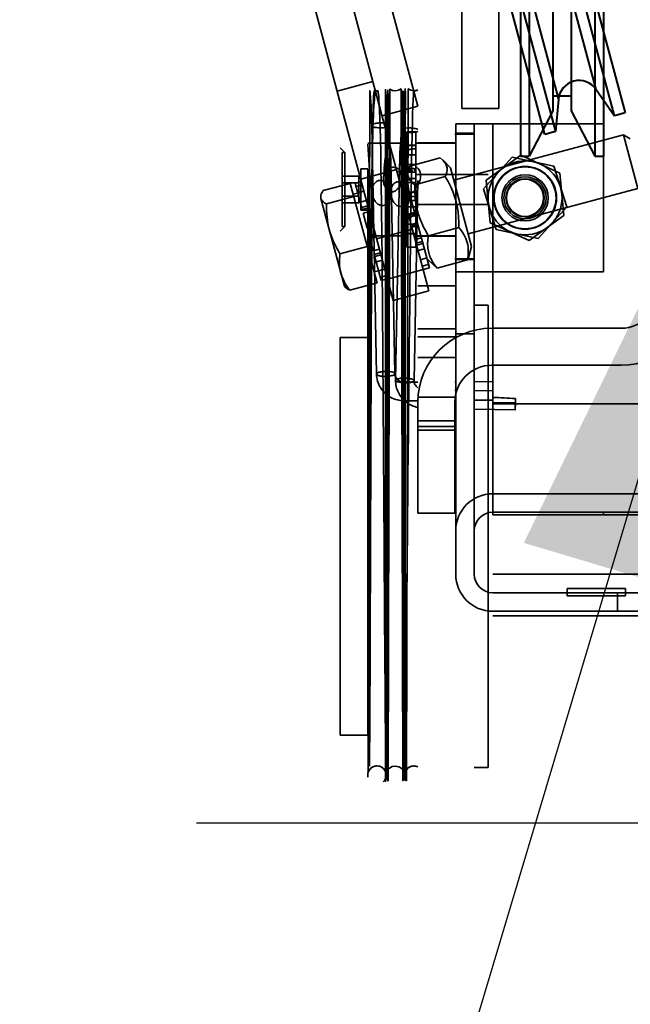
# Model space of a CAD drawing. Header units: millimetres. Extents: x 132157 to 155303, y 33763 to 45643.
# Tile 90 of 256: x 132964 to 133030, y 42860 to 42966. Entities that reach past the tile are written whole.
import ezdxf

# ---------------------------------------------------------------- set-up
doc = ezdxf.new("R2010")
doc.units = ezdxf.units.MM
doc.header["$LTSCALE"] = 20
doc.header["$PDMODE"] = 35
doc.header["$PDSIZE"] = 10
doc.layers.add('KOTY', color=7, linetype='Continuous')
doc.layers.add('POPIS', color=6, linetype='Continuous', lineweight=40)
doc.layers.add('RÁM', color=4, linetype='Continuous', lineweight=35)
doc.styles.get("Standard").update_dxf_attribs({"font": 'arial.ttf'})
doc.dimstyles.get("Standard").update_dxf_attribs({"dimscale": 20, "dimtxt": 3, "dimasz": 3, "dimexe": 1, "dimexo": 0, "dimgap": 1.5, "dimtad": 1, "dimdsep": 46, "dimtxsty": 'Standard', "dimcen": 0, "dimdle": 1, "dimclrd": 256, "dimclre": 256, "dimclrt": 256, "dimaunit": 1, "dimadec": 0, "dimazin": 0, "dimtfac": 0.6, "dimtmove": 0, "dimatfit": 3, "dimfxl": 0, "dimtolj": 1, "dimarcsym": 0})

# ---------------------------------------------------------------- blocks, each defined once
blk = doc.blocks.new('*D95')
at = {"layer": 'Defpoints', "color": 0, "ltscale": 0.5}
for p in [(132673.41, 43935.6), (133163.32, 43935.6), (133103.32, 42685.6)]:
    blk.add_point(p, dxfattribs=at)
at = {"layer": 'KOTY', "lineweight": -2, "ltscale": 0.5}
for p, q in [((133163.32, 43935.6), (132653.41, 43935.6)), ((132673.41, 42745.6), (132673.41, 43875.6)), ((133103.32, 42685.6), (132653.41, 42685.6))]:
    blk.add_line(p, q, dxfattribs=at)
at = {"layer": 'KOTY', "ltscale": 0.5}
for points in [[(132663.41, 43875.6), (132683.41, 43875.6), (132673.41, 43935.6)], [(132663.41, 42745.6), (132683.41, 42745.6), (132673.41, 42685.6)]]:
    blk.add_solid(points, dxfattribs=at)
at = {"layer": 'KOTY', "ltscale": 0.5, "insert": (132605.45, 43310.6), "char_height": 60, "attachment_point": 5, "rotation": 90}
blk.add_mtext('\\A1;KABINA UVNITŘ 1250', dxfattribs=at)
blk = doc.blocks.new('*D97')
at = {"layer": 'Defpoints', "color": 0, "ltscale": 0.5}
for p in [(133073.32, 43965.6), (132523.41, 42635.6), (133073.32, 42635.6)]:
    blk.add_point(p, dxfattribs=at)
at = {"layer": 'KOTY', "lineweight": -2, "ltscale": 0.5}
for p, q in [((133073.32, 43965.6), (132503.41, 43965.6)), ((132523.41, 43905.6), (132523.41, 42695.6)), ((133073.32, 42635.6), (132503.41, 42635.6))]:
    blk.add_line(p, q, dxfattribs=at)
at = {"layer": 'KOTY', "ltscale": 0.5}
for points in [[(132513.41, 43905.6), (132533.41, 43905.6), (132523.41, 43965.6)], [(132513.41, 42695.6), (132533.41, 42695.6), (132523.41, 42635.6)]]:
    blk.add_solid(points, dxfattribs=at)
at = {"layer": 'KOTY', "ltscale": 0.5, "insert": (132455.43, 43300.6), "char_height": 60, "attachment_point": 5, "rotation": 90}
blk.add_mtext('\\A1;KABINA VNĚ 1330', dxfattribs=at)
blk = doc.blocks.new('*D107')
at = {"layer": 'Defpoints', "color": 0, "ltscale": 0.5}
for p in [(133103.32, 42879.17), (133103.32, 42685.6), (133143.32, 42685.6)]:
    blk.add_point(p, dxfattribs=at)
at = {"layer": 'KOTY', "lineweight": -2, "ltscale": 0.5}
for p, q in [((133103.32, 42685.6), (133103.32, 42899.17)), ((133143.32, 42685.6), (133143.32, 42899.17)), ((133043.32, 42879.17), (132983.32, 42879.17)), ((133143.32, 42879.17), (133103.32, 42879.17)), ((133203.32, 42879.17), (133263.32, 42879.17))]:
    blk.add_line(p, q, dxfattribs=at)
at = {"layer": 'KOTY', "ltscale": 0.5}
for points in [[(133043.32, 42889.17), (133043.32, 42869.17), (133103.32, 42879.17)], [(133203.32, 42889.17), (133203.32, 42869.17), (133143.32, 42879.17)]]:
    blk.add_solid(points, dxfattribs=at)
at = {"layer": 'KOTY', "ltscale": 0.5, "insert": (133123.32, 42939.8), "char_height": 60, "attachment_point": 5}
blk.add_mtext('\\A1;40', dxfattribs=at)

msp = doc.modelspace()

# ---------------------------------------------------------------- linework, layer by layer
at = {"layer": 'POPIS', "ltscale": 0.5}
for p, q in [((133019.317, 43076.3047), (133019.317, 42951.3047)), ((133026.4293, 43076.3047), (133026.4293, 42951.3047)), ((133027.3733, 43076.3047), (133027.3733, 42951.3047)), ((133021.8733, 43071.394), (133021.8733, 42956.2155)), ((133023.8733, 43071.3947), (133023.8733, 42956.2148)), ((133018.3733, 42996.9047), (133018.3733, 42951.3047)), ((133028.5587, 42955.6668), (133021.4412, 42982.2298)), ((133022.5961, 42982.5393), (133029.7134, 42955.9772)), ((133026.563, 42958.517), (133020.2917, 42981.9218)), ((133021.0201, 42953.6476), (133013.9028, 42980.2099)), ((133015.0577, 42980.5193), (133022.1752, 42953.9564)), ((133016.2072, 42980.8273), (133022.4785, 42957.4225)), ((133021.8733, 42957.8047), (133023.8733, 42957.8047)), ((133026.563, 42958.517), (133028.5587, 42955.6668)), ((133022.4785, 42957.4225), (133022.1752, 42953.9564)), ((133021.8733, 42956.2155), (133019.317, 42951.3047)), ((133023.8733, 42956.2148), (133026.4293, 42951.3047)), ((133029.7136, 42955.9763), (133028.5587, 42955.6668)), ((133022.1752, 42953.9564), (133021.0203, 42953.6469)), ((133018.3733, 42951.3047), (133019.317, 42951.3047)), ((133026.4293, 42951.3047), (133027.3733, 42951.3047))]:
    msp.add_line(p, q, dxfattribs=at)
msp.add_arc((133024.7199, 42957.2264), 2.25, 35, 175, dxfattribs=at)
at = {"layer": 'RÁM', "ltscale": 0.5}
for p, q in [((133016.0233, 42956.4647), (133016.0233, 43093.4647)), ((133007.2639, 42956.6902), (132981.7471, 43051.9202)), ((132977.8834, 43050.885), (133008.4685, 42936.7398)), ((132992.6778, 42980.2167), (133004.6048, 42935.7045)), ((133012.0233, 42972.3048), (133012.0233, 42956.4647)), ((133002.4049, 42959.3693), (132998.5412, 42958.334)), ((133003.7916, 42883.8223), (133003.7813, 42958.5526)), ((133005.9009, 42883.9286), (133005.913, 42958.6185)), ((133003.4002, 42955.6549), (133007.2639, 42956.6902)), ((133012.0233, 42956.4647), (133016.0233, 42956.4647)), ((133002.2844, 42954.6137), (133002.7908, 42927.7384)), ((133005.8667, 42953.8682), (133005.888, 42954.5052)), ((133005.8827, 42954.3485), (133005.9011, 42954.9866)), ((133013.3713, 42954.7923), (133011.3717, 42954.7923)), ((133013.3733, 42954.8023), (133011.3733, 42954.8023)), ((133011.3733, 42954.8023), (133011.3733, 42910.7923)), ((133011.3733, 42938.7923), (133011.3733, 42954.7923)), ((133027.3733, 42954.7923), (133013.3713, 42954.7923)), ((133013.3733, 42938.7923), (133013.3733, 42954.7923)), ((133013.3733, 42910.7923), (133013.3733, 42954.7923)), ((133015.3733, 42938.7923), (133015.3733, 42954.7923)), ((133015.3733, 42912.5047), (133015.3733, 42954.7923)), ((133027.3733, 42938.7923), (133027.3733, 42954.7923)), ((133003.8531, 42953.0408), (133003.825, 42953.7702)), ((133005.8266, 42952.8712), (133005.8529, 42953.488)), ((133005.8481, 42953.375), (133005.8719, 42954.0049)), ((133006.0733, 42953.9428), (133007.0733, 42953.9428)), ((133006.0733, 42953.9428), (133006.0733, 42941.4428)), ((133007.0733, 42953.9428), (133007.0733, 42941.4428)), ((133011.1663, 42948.6947), (133029.5058, 42953.6087)), ((133011.2733, 42953.6928), (133013.3733, 42953.6928)), ((133011.3733, 42953.7928), (133013.3733, 42953.7928)), ((133030.2572, 42953.175), (133029.5058, 42953.6087)), ((133029.5058, 42953.6087), (133031.0587, 42947.8132)), ((133005.9733, 42952.6928), (133001.8733, 42952.6928)), ((133003.8762, 42952.5168), (133003.8448, 42953.2465)), ((133005.8305, 42952.9567), (133005.8022, 42952.3594)), ((133005.9733, 42948.0366), (133005.9733, 42952.6928)), ((133007.0733, 42952.4428), (133005.9733, 42952.4428)), ((133006.0733, 42952.4928), (133007.0733, 42952.4928)), ((133011.2733, 42952.6928), (133007.0733, 42952.6928)), ((133011.2733, 42952.7428), (133007.2733, 42952.7428)), ((132999.3733, 42951.6928), (132998.8733, 42952.1928)), ((132999.0733, 42951.6928), (132999.3733, 42951.6928)), ((132999.0733, 42951.6928), (132999.0733, 42943.6928)), ((132999.3733, 42951.6928), (132999.3733, 42943.6928)), ((133005.3247, 42951.4148), (133004.8688, 42927.0673)), ((133006.0733, 42951.4428), (133007.0733, 42951.4428)), ((133014.669, 42948.7046), (133018.4273, 42951.3895)), ((133018.4273, 42951.3895), (133022.6316, 42949.4772)), ((133004.3576, 42950.7482), (133004.7905, 42927.7761)), ((133006.0733, 42950.3928), (133007.0733, 42950.3928)), ((133006.262, 42949.8265), (133006.4027, 42950.2178)), ((133009.7004, 42951.1014), (133006.4027, 42950.2178)), ((133009.7004, 42951.1014), (133010.0179, 42950.8329)), ((133010.8039, 42950.047), (133009.9966, 42950.8543)), ((133014.3609, 42947.7779), (133017.4707, 42951.1929)), ((133021.9831, 42950.2073), (133017.4707, 42951.1929)), ((133023.3857, 42945.8066), (133021.9831, 42950.2073)), ((133000.8733, 42949.1361), (132999.0733, 42949.1361)), ((133000.8733, 42946.2494), (133000.8733, 42949.1361)), ((133001.0944, 42948.8055), (133004.9581, 42949.8408)), ((133001.8733, 42949.9428), (133001.1233, 42949.9428)), ((133001.1233, 42949.9428), (133001.1233, 42945.4428)), ((133001.8733, 42945.4437), (133001.8733, 42949.9419)), ((133001.8733, 42888.6928), (133001.8733, 42949.9419)), ((133005.7018, 42949.7699), (133005.0256, 42949.5888)), ((133005.1218, 42949.2298), (133005.7979, 42949.411)), ((133005.7018, 42949.7699), (133008.5244, 42939.2357)), ((133005.9907, 42948.8143), (133006.2103, 42949.6337)), ((133006.2327, 42949.5835), (133006.0733, 42949.5835)), ((133007.0733, 42949.5835), (133006.3576, 42949.5835)), ((133010.2386, 42949.0928), (133006.9409, 42948.2092)), ((133007.0733, 42949.3138), (133014.8733, 42949.3138)), ((133010.8039, 42950.0469), (133013.0815, 42941.5469)), ((133023.0777, 42944.8799), (133022.6316, 42949.4772)), ((132997.0217, 42947.5707), (132999.9711, 42948.3609)), ((133000.8733, 42948.4145), (132999.0733, 42948.4145)), ((132999.9711, 42948.3609), (133002.857, 42937.5905)), ((133001.1619, 42948.5535), (133000.4858, 42948.3723)), ((133001.2448, 42945.5395), (133000.4858, 42948.3723)), ((133000.5819, 42948.0134), (133001.2581, 42948.1945)), ((133005.9837, 42948.7176), (133005.3076, 42948.5364)), ((133006.0733, 42948.4428), (133007.0733, 42948.4428)), ((133006.1341, 42948.8928), (133007.0733, 42948.8928)), ((133007.2735, 42948.6644), (133006.8685, 42927.0299)), ((133015.1151, 42944.1074), (133014.669, 42948.7046)), ((133000.8733, 42946.9711), (132999.0733, 42946.9711)), ((133000.2882, 42947.1775), (133000.7712, 42947.307)), ((133001.4439, 42947.5011), (133000.7677, 42947.3199)), ((133005.5704, 42947.5557), (133006.2465, 42947.7369)), ((133006.4022, 42947.1559), (133005.726, 42946.9748)), ((133005.9733, 42947.8274), (133005.9733, 42942.6928)), ((133012.7192, 42942.8991), (133031.0587, 42947.8132)), ((133015.7636, 42943.3772), (133014.3609, 42947.7779)), ((132999.3274, 42937.2403), (132996.7829, 42946.7363)), ((132997.4069, 42946.1331), (133000.3563, 42946.9233)), ((133000.8733, 42946.2494), (132999.0733, 42946.2494)), ((133001.0305, 42946.3393), (133001.7067, 42946.5204)), ((133001.8623, 42945.9395), (133001.1862, 42945.7583)), ((133006.4608, 42946.9371), (133005.7847, 42946.756)), ((133006.5683, 42946.5358), (133005.8922, 42946.3547)), ((133007.0733, 42946.9428), (133006.0733, 42946.9428)), ((133006.0733, 42946.4928), (133007.0733, 42946.4928)), ((133007.0733, 42946.0718), (133014.8733, 42946.0718)), ((133001.8733, 42945.4428), (133001.1233, 42945.4428)), ((133001.921, 42945.7207), (133001.2448, 42945.5395)), ((133002.0285, 42945.3194), (133001.3523, 42945.1382)), ((133001.791, 42943.501), (133001.3523, 42945.1382)), ((133001.8733, 42945.4437), (133001.8733, 42931.6928)), ((133006.0733, 42945.8021), (133007.0733, 42945.8021)), ((133006.0733, 42944.9928), (133007.0733, 42944.9928)), ((133006.2511, 42945.0151), (133006.9273, 42945.1962)), ((133006.9607, 42945.0717), (133006.2845, 42944.8905)), ((133007.007, 42944.8986), (133006.3309, 42944.7175)), ((133019.3194, 42942.195), (133023.0777, 42944.8799)), ((133020.276, 42942.3916), (133023.3857, 42945.8066)), ((133001.7113, 42943.7986), (133002.3874, 42943.9798)), ((133002.4208, 42943.8552), (133001.7447, 42943.674)), ((133007.0733, 42943.9428), (133006.0733, 42943.9428)), ((133006.543, 42943.9258), (133007.2191, 42944.107)), ((133006.5894, 42943.7528), (133007.2655, 42943.9339)), ((133007.2989, 42943.8094), (133006.6227, 42943.6282)), ((133015.1151, 42944.1074), (133019.3194, 42942.195)), ((132999.3733, 42943.6928), (132998.8733, 42943.1928)), ((132999.0733, 42943.6928), (132999.3733, 42943.6928)), ((133002.4672, 42943.6822), (133001.791, 42943.501)), ((133002.0031, 42942.7093), (133002.6793, 42942.8905)), ((133002.4418, 42941.0721), (133002.0031, 42942.7093)), ((133002.0495, 42942.5363), (133002.7257, 42942.7175)), ((133006.6809, 42943.4112), (133002.8172, 42942.3759)), ((133007.0733, 42942.9428), (133005.9733, 42942.9428)), ((133006.0733, 42942.8928), (133007.0733, 42942.8928)), ((133011.715, 42943.583), (133008.4173, 42942.6994)), ((133015.7636, 42943.3772), (133020.276, 42942.3916)), ((133005.9733, 42942.6928), (133001.8733, 42942.6928)), ((133002.759, 42942.5929), (133002.0829, 42942.4117)), ((133006.9817, 42942.2886), (133007.6578, 42942.4698)), ((133011.2733, 42942.6928), (133007.0733, 42942.6928)), ((133007.0892, 42941.8873), (133007.7654, 42942.0684)), ((133007.1478, 42941.6685), (133007.824, 42941.8497)), ((133011.2733, 42942.6428), (133007.2733, 42942.6428)), ((132998.8499, 42940.7479), (133001.7992, 42941.5381)), ((133002.4418, 42941.0721), (133003.118, 42941.2533)), ((133002.5494, 42940.6708), (133003.2255, 42940.852)), ((133003.3084, 42937.838), (133002.5494, 42940.6708)), ((133002.608, 42940.452), (133003.2841, 42940.6332)), ((133006.0733, 42941.4428), (133007.0733, 42941.4428)), ((133007.9797, 42941.2687), (133007.3035, 42941.0875)), ((133013.0815, 42941.5468), (133012.786, 42940.444)), ((133003.4398, 42940.0522), (133002.7637, 42939.8711)), ((133007.5663, 42940.1069), (133008.2424, 42940.288)), ((133008.4282, 42939.5946), (133007.7521, 42939.4134)), ((133008.2968, 42940.2078), (133009.0592, 42939.4454)), ((133012.6531, 42940.0819), (133009.3554, 42939.1982)), ((133013.3733, 42940.1928), (133011.2733, 42940.1928)), ((133011.3733, 42940.1428), (133013.3733, 42940.1428)), ((133012.6531, 42940.0819), (133012.7938, 42940.4731)), ((133002.5399, 42938.774), (133003.0229, 42938.9034)), ((133003.0264, 42938.8904), (133003.7026, 42939.0716)), ((133003.9873, 42938.0089), (133007.851, 42939.0441)), ((133007.8483, 42939.0545), (133008.5244, 42939.2357)), ((133009.0379, 42939.4668), (133009.3554, 42939.1982)), ((133013.3713, 42938.7923), (133011.3717, 42938.7923)), ((133013.3733, 42938.7823), (133011.3733, 42938.7823)), ((133011.3733, 42906.0928), (133011.3733, 42938.7823)), ((133013.3713, 42938.7923), (133027.3733, 42938.7923)), ((133013.3733, 42938.7923), (133013.3733, 42906.0928)), ((133015.3733, 42938.7923), (133015.3733, 42924.5047)), ((132999.9076, 42936.8003), (133002.857, 42937.5905)), ((133003.8884, 42938.3782), (133003.2122, 42938.197)), ((133003.3084, 42937.838), (133003.9846, 42938.0192)), ((132999.3274, 42937.2402), (132999.4879, 42937.0797)), ((133008.4685, 42936.7398), (133004.6048, 42935.7045)), ((133007.2733, 42937.2928), (133011.2733, 42937.2928)), ((133014.8733, 42935.1928), (133013.3733, 42935.1928)), ((133014.8733, 42885.1928), (133014.8733, 42935.1928)), ((133007.2733, 42932.6374), (133011.2733, 42932.6374)), ((133013.3733, 42932.0928), (133011.3733, 42932.0928)), ((133015.2733, 42932.6928), (133029.2733, 42932.6928)), ((132998.8733, 42931.6928), (133001.8733, 42931.6928)), ((132998.8733, 42888.6928), (132998.8733, 42931.6928)), ((133011.2733, 42931.7558), (133007.2733, 42931.7558)), ((133011.2733, 42929.519), (133007.2733, 42929.519)), ((133015.2733, 42928.6928), (133029.2733, 42928.6928)), ((133005.8177, 42926.8475), (133007.2733, 42926.8585)), ((133011.2733, 42926.8887), (133011.3733, 42926.8894)), ((133013.373, 42926.9045), (133015.3733, 42926.9196)), ((133011.2736, 42925.9984), (133011.3735, 42925.9963)), ((133013.3735, 42925.9548), (133015.3735, 42925.9133)), ((133005.8328, 42924.8476), (133007.2734, 42924.8585)), ((133011.2733, 42925.2345), (133007.2733, 42925.2345)), ((133007.2733, 42912.6928), (133007.2733, 42924.6928)), ((133011.2733, 42912.6928), (133011.2733, 42924.6928)), ((133011.2734, 42924.8886), (133011.3734, 42924.8894)), ((133013.3734, 42924.9044), (133015.3734, 42924.9195)), ((133017.8421, 42925.095), (133017.8324, 42924.6288)), ((133011.2727, 42923.998), (133011.3727, 42923.9959)), ((133013.3731, 42923.9544), (133017.8087, 42923.8623)), ((133015.3733, 42924.5047), (133055.3733, 42924.5047)), ((133015.3733, 42924.5047), (133017.8295, 42924.5047)), ((133007.2733, 42922.6928), (133011.2733, 42922.6928)), ((133011.2733, 42922.0824), (133007.2733, 42922.0824)), ((133007.2733, 42921.6584), (133011.2733, 42921.6584)), ((133015.3733, 42914.7923), (133053.3733, 42914.7923)), ((133007.2733, 42912.6928), (133011.2733, 42912.6928)), ((133015.3733, 42912.7923), (133053.3733, 42912.7923)), ((133015.3733, 42912.5047), (133055.3733, 42912.5047)), ((133027.3733, 42912.7923), (133027.3733, 42912.5047)), ((133032.8733, 42906.1047), (133015.3733, 42906.1047)), ((133029.7233, 42904.5415), (133023.4233, 42904.5415)), ((133023.4233, 42904.5415), (133023.4233, 42903.7415)), ((133029.7233, 42903.7415), (133029.7233, 42904.5415)), ((133015.3733, 42904.0928), (133051.3733, 42904.0928)), ((133023.4233, 42903.7415), (133029.7233, 42903.7415)), ((133028.8733, 42904.0928), (133028.8733, 42902.0928)), ((133015.3733, 42902.0928), (133051.3733, 42902.0928)), ((133015.3733, 42901.6047), (133032.8733, 42901.6047)), ((132998.8733, 42888.6928), (133001.8733, 42888.6928)), ((133014.8733, 42885.1928), (133013.3733, 42885.1928))]:
    msp.add_line(p, q, dxfattribs=at)
for points in [[(133003.833, 42953.5549), (133003.8084, 42954.279), (133003.7946, 42954.7703), (133003.7836, 42955.2419), (133003.7751, 42955.6918), (133003.769, 42956.1182), (133003.765, 42956.5195), (133003.763, 42956.8944), (133003.7628, 42957.2417), (133003.7641, 42957.5611), (133003.7669, 42957.8522), (133003.7708, 42958.1148), (133003.7757, 42958.3484), (133003.7813, 42958.5526)], [(133003.7848, 42883.6415), (133003.7789, 42958.4368), (133003.7737, 42958.2073), (133003.7696, 42957.9523), (133003.7666, 42957.6709), (133003.7649, 42957.3634), (133003.7646, 42957.0303), (133003.7659, 42956.6721), (133003.7689, 42956.2897), (133003.7738, 42955.8843), (133003.7808, 42955.4569), (133003.7901, 42955.0087), (133003.8017, 42954.5412), (133003.816, 42954.0559)], [(133004.8471, 42958.36), (133004.5226, 42958.4163), (133004.2519, 42958.5591), (133004.0588, 42883.7479), (133003.9472, 42883.9363), (133003.8995, 42884.0692), (133003.8853, 42884.1304)], [(133005.8133, 42884.1374), (133005.8014, 42884.0834), (133005.7571, 42883.9543), (133005.649, 42883.7642), (133005.4564, 42958.5689), (133005.1801, 42958.4189), (133004.8471, 42958.36)], [(133006.8472, 42958.3624), (133006.518, 42958.4205), (133006.2446, 42958.5673), (133006.0532, 42883.7581), (133005.9433, 42883.9478), (133005.8949, 42884.0884), (133005.8833, 42884.1422), (133005.884, 42884.1361), (133005.8884, 42884.0912), (133005.8943, 42884.0151), (133005.9006, 42883.9106), (133005.907, 42883.7784)], [(133005.896, 42954.8135), (133005.9068, 42955.2616), (133005.9154, 42955.6913), (133005.9218, 42956.1013), (133005.9262, 42956.4904), (133005.9288, 42956.8577), (133005.9298, 42957.2021), (133005.9292, 42957.5229), (133005.9273, 42957.8196), (133005.924, 42958.0915), (133005.9196, 42958.3384), (133005.9142, 42958.5601)], [(133005.908, 42883.7566), (133005.9186, 42958.4305), (133005.9235, 42958.214), (133005.9274, 42957.9687), (133005.9302, 42957.694), (133005.9316, 42957.3895), (133005.9315, 42957.0554), (133005.9296, 42956.6925), (133005.9257, 42956.3024), (133005.9198, 42955.8867), (133005.9117, 42955.4476), (133005.9011, 42954.9866)], [(133007.2733, 42958.4601), (133007.0704, 42958.3887), (133006.8472, 42958.3624)], [(133001.8718, 42952.5972), (133001.8993, 42952.0343), (133001.9306, 42951.4658), (133001.9658, 42950.8955), (133002.0052, 42950.3271), (133002.0489, 42949.7648), (133002.0969, 42949.213), (133002.1496, 42948.6768), (133002.207, 42948.1618), (133002.2693, 42947.6733), (133002.3368, 42947.2162)], [(133004.3084, 42947.5481), (133004.2467, 42947.9687), (133004.1886, 42948.428), (133004.1344, 42948.9182), (133004.0843, 42949.4327), (133004.0383, 42949.9653), (133003.9964, 42950.5098), (133003.9585, 42951.061), (133003.9245, 42951.6142), (133003.8944, 42952.1653), (133003.8679, 42952.7105)], [(133003.8762, 42952.5168), (133003.9025, 42951.986), (133003.9322, 42951.4519), (133003.9653, 42950.9177), (133004.0019, 42950.3868), (133004.042, 42949.8625), (133004.0857, 42949.3487), (133004.1329, 42948.8496), (133004.1838, 42948.3695), (133004.2384, 42947.9127), (133004.2968, 42947.4833), (133004.3591, 42947.0846)], [(133005.5438, 42948.8113), (133005.5907, 42949.2906), (133005.6341, 42949.7847), (133005.6742, 42950.2906), (133005.7109, 42950.8045), (133005.7445, 42951.3228), (133005.7749, 42951.8422), (133005.8022, 42952.3594)], [(133005.8044, 42952.4138), (133005.7747, 42951.8625), (133005.7411, 42951.3064), (133005.7035, 42950.7493), (133005.6619, 42950.1957), (133005.6161, 42949.6505), (133005.5661, 42949.1196)], [(133006.1361, 42948.8995), (133006.079, 42949.4891), (133006.0272, 42950.1013), (133005.9807, 42950.7269), (133005.9394, 42951.357)], [(133003.7042, 42950.7543), (133003.6769, 42950.3832), (133003.648, 42950.0173), (133003.6173, 42949.6583), (133003.5848, 42949.3077), (133003.5507, 42948.9672)], [(133005.9721, 42949.7265), (133006.0284, 42949.7709), (133006.0724, 42949.8006)], [(133006.2327, 42949.5835), (133006.2744, 42949.5608), (133006.3185, 42949.5617), (133006.3576, 42949.5835)], [(133006.1341, 42948.8928), (133006.1235, 42948.8989), (133006.1038, 42948.917), (133006.0733, 42948.9462)], [(133006.3571, 42947.2566), (133006.2976, 42947.612), (133006.2405, 42948.0097), (133006.1864, 42948.4428)], [(133002.4471, 42885.2848), (133002.2049, 42885.1338), (133002.0353, 42884.9508), (133001.9275, 42884.7654), (133001.8733, 42884.617)], [(133004.8489, 42885.3582), (133004.4865, 42885.2928), (133004.1977, 42885.1191), (133004.0053, 42884.8979), (133003.9025, 42884.6946), (133003.8586, 42884.5476), (133003.8383, 42884.4386), (133003.8256, 42884.3399), (133003.8157, 42884.2355), (133003.8069, 42884.1172), (133003.7989, 42883.9803), (133003.7876, 42883.727)], [(133005.9009, 42883.9286), (133005.8932, 42884.0774), (133005.8847, 42884.2053), (133005.8751, 42884.3161), (133005.8634, 42884.4159), (133005.8468, 42884.5158), (133005.8137, 42884.6442), (133005.7268, 42884.8422), (133005.536, 42885.0858), (133005.2325, 42885.2835), (133004.8488, 42885.3582)], [(133006.8487, 42885.362), (133006.6392, 42885.3413), (133006.4476, 42885.2813)], [(133007.2733, 42885.2687), (133007.0713, 42885.3372), (133006.8487, 42885.362)], [(133003.7942, 42883.872), (133003.8008, 42883.9878), (133003.8071, 42884.0742), (133003.8122, 42884.1297), (133003.8146, 42884.1499), (133003.8094, 42884.1221), (133003.781, 42884.0218), (133003.6958, 42883.8405), (133003.5362, 42883.6426)]]:
    msp.add_lwpolyline(points, dxfattribs=at)
for radius in [4, 3.4, 3.35, 2.5, 2.2835, 2.067, 2.0092]:
    msp.add_circle((133018.8733, 42946.7923), radius, dxfattribs=at)
for centre, radius, start, end in [((133002.8452, 42959.3664), 1.0006, 270.318675, 279.9563), ((133015.5371, 42947.5598), 8.5818, 191.472731, 195.365808), ((133015.5391, 42947.5604), 8.5839, 195.365665, 196.227881), ((133015.5372, 42947.5598), 8.5819, 196.227895, 196.612596), ((133015.5309, 42947.5579), 8.5752, 196.612398, 198.528183), ((133015.9682, 42947.7116), 9.0388, 198.571209, 203.175048), ((133016.5677, 42947.9612), 9.6881, 203.136846, 204.232585), ((133016.8335, 42948.0809), 9.9796, 204.23285, 205.357512), ((133021.0173, 42950.3575), 14.7448, 210.666002, 211.290672), ((133010.4808, 42947.9187), 13.6638, 210.378699, 211.655265), ((133011.812, 42941.7331), 3.4756, 189.459263, 199.575083), ((133011.8204, 42941.7361), 3.4845, 199.574727, 200.542699), ((133029.2733, 42936.6928), 8, 270, 0), ((133029.2733, 42936.6928), 4, 270, 0), ((133015.2733, 42924.6928), 8, 90, 180), ((133015.2733, 42924.6928), 4, 90, 180), ((133001.7087, 42624.1655), 301.3616, 86.932171, 87.401144), ((132936.4319, 42926.5189), 81.4224, 358.66985, 358.85853), ((133015.3733, 42910.7923), 4, 90, 180), ((133015.3733, 42910.7923), 2, 90, 180), ((133015.3733, 42906.0928), 4, 180, 270), ((133015.3733, 42906.0928), 2, 180, 270), ((133002.8506, 42884.3375), 1.0288, 89.902854, 99.852812)]:
    msp.add_arc(centre, radius, start, end, dxfattribs=at)
for points, knots in [([(133001.8742, 42884.1467), (133001.9071, 42884.0014), (133002.0933, 42958.5894), (133002.5577, 42958.3659), (133002.8467, 42958.3656)], [0, 0, 0, 0, 0.34013757, 1, 1, 1, 1]), ([(133002.8508, 42958.3658), (133002.7693, 42958.3655), (133002.5573, 42958.3915), (133002.2763, 42958.5454), (133002.0957, 42883.698), (133001.9543, 42884.0199), (133002.0694, 42958.5966), (133002.0834, 42958.3571), (133002.1143, 42958.1125), (133002.1264, 42957.9813)], [0, 0, 0, 0, 0.12141489, 0.31481779, 0.4508411, 0.53166528, 0.66251399, 0.80225952, 1, 1, 1, 1]), ([(133002.1264, 42957.9813), (133002.1546, 42957.6766), (133002.2029, 42956.9901), (133002.2544, 42955.8673), (133002.2762, 42955.0495), (133002.2844, 42954.6137)], [0, 0, 0, 0, 0.27224719, 0.61217247, 1, 1, 1, 1]), ([(133002.8464, 42958.3661), (133003.0185, 42958.3659), (133003.3696, 42958.4592), (133003.7506, 42883.8422), (133003.8907, 42884.3652), (133003.7505, 42884.8883), (133003.3697, 42885.2718), (133003.0186, 42885.3658), (133002.8464, 42885.3659)], [0, 0, 0, 0, 0.16646075, 0.33305636, 0.4998572, 0.66673056, 0.83346841, 1, 1, 1, 1]), ([(133004.0165, 42957.7471), (133004.0127, 42957.8152), (133004.005, 42957.9454), (133003.9929, 42958.1311), (133003.9778, 42958.3396), (133003.9602, 42958.5501), (133003.9379, 42883.7697), (133003.9151, 42883.9509), (133003.8868, 42884.1317), (133003.8574, 42884.2623), (133003.8313, 42884.522), (133003.9978, 42884.2555), (133003.9719, 42884.0651), (133004.0067, 42883.8309), (133004.0181, 42958.6234), (133004.0256, 42958.5028), (133004.029, 42958.4385)], [0, 0, 0, 0, 0.07473383, 0.14286604, 0.20393228, 0.30375493, 0.37458044, 0.44496832, 0.50663381, 0.56618191, 0.62185741, 0.68294839, 0.77009225, 0.86810621, 0.92945429, 1, 1, 1, 1]), ([(133004.115, 42954.4962), (133004.113, 42954.6516), (133004.109, 42954.9506), (133004.1001, 42955.3821), (133004.0907, 42955.7794), (133004.0807, 42956.1432), (133004.0705, 42956.4745), (133004.0601, 42956.7756), (133004.0496, 42957.0496), (133004.039, 42957.3), (133004.0281, 42957.53), (133004.0204, 42957.6767), (133004.0165, 42957.7471)], [0, 0, 0, 0, 0.14330123, 0.2758741, 0.39800561, 0.5098639, 0.61155382, 0.70375217, 0.78767953, 0.86444965, 0.93496428, 1, 1, 1, 1]), ([(133004.029, 42958.4385), (133004.0326, 42958.3693), (133004.0399, 42958.2188), (133004.0498, 42957.9731), (133004.059, 42957.6856), (133004.0669, 42957.3512), (133004.073, 42956.9647), (133004.0762, 42956.5209), (133004.0759, 42956.0145), (133004.0705, 42955.4395), (133004.0648, 42955.0327), (133004.0606, 42954.817)], [0, 0, 0, 0, 0.05741234, 0.12480008, 0.20366255, 0.29557239, 0.4018556, 0.52380959, 0.66307388, 0.82129733, 1, 1, 1, 1]), ([(133005.482, 42954.2276), (133005.4865, 42954.5487), (133005.4971, 42955.1365), (133005.518, 42955.9449), (133005.5414, 42956.614), (133005.5655, 42957.1662), (133005.5893, 42957.6207), (133005.6121, 42957.9937), (133005.6334, 42958.299), (133005.6532, 42958.5478), (133005.6715, 42883.7514), (133005.6922, 42883.9489), (133005.7144, 42884.1442), (133005.7438, 42884.2923), (133005.7752, 42884.5413), (133005.8648, 42884.2934), (133005.8074, 42884.1538), (133005.7875, 42883.9633), (133005.7624, 42883.7709), (133005.7428, 42958.5495), (133005.7274, 42958.337), (133005.7149, 42958.1201), (133005.7047, 42957.9112), (133005.695, 42957.6621), (133005.6862, 42957.3646), (133005.6791, 42957.0087), (133005.6744, 42956.5829), (133005.673, 42956.0736), (133005.6765, 42955.4648), (133005.6869, 42954.7384), (133005.7002, 42954.2131), (133005.7091, 42953.9276)], [0, 0, 0, 0, 0.08924912, 0.16335039, 0.22466736, 0.27527458, 0.3169315, 0.35112316, 0.3791036, 0.40194381, 0.42055412, 0.43568294, 0.45781968, 0.47202611, 0.48592349, 0.5002499, 0.51486433, 0.53290827, 0.55133588, 0.56938528, 0.59447815, 0.61059578, 0.62975345, 0.65258302, 0.67985201, 0.71246691, 0.75148429, 0.79816364, 0.8539827, 0.92064466, 1, 1, 1, 1]), ([(133006.8462, 42958.362), (133006.557, 42958.3622), (133005.9483, 42883.6504), (133005.7345, 42884.6168), (133006.2547, 42885.2706), (133006.6982, 42885.3619), (133006.8461, 42885.3615)], [0, 0, 0, 0, 0.28477786, 0.56972506, 0.85442849, 1, 1, 1, 1]), ([(133003.2168, 42954.3609), (133003.0531, 42954.361), (133002.7699, 42954.3964), (133002.4403, 42954.4231), (133002.2209, 42954.6561), (133002.5377, 42954.8198), (133002.8644, 42954.8777), (133003.1819, 42954.9044), (133003.3516, 42954.9043)], [0, 0, 0, 0, 0.2293513, 0.39503169, 0.47383941, 0.57445431, 0.76227175, 1, 1, 1, 1]), ([(133004.115, 42954.4962), (133004.0377, 42954.4635), (133003.854, 42954.4138), (133003.5526, 42954.3707), (133003.3321, 42954.3608), (133003.2168, 42954.3609)], [0, 0, 0, 0, 0.27588749, 0.62129967, 1, 1, 1, 1]), ([(133003.3516, 42954.9043), (133003.4407, 42954.9042), (133003.6114, 42954.8979), (133003.8488, 42954.87), (133003.9955, 42954.8376), (133004.0606, 42954.817)], [0, 0, 0, 0, 0.37333898, 0.71413356, 1, 1, 1, 1]), ([(133004.115, 42954.4962), (133004.1188, 42954.2067), (133004.1099, 42953.6539), (133004.0414, 42952.867), (133003.931, 42952.1638), (133003.81, 42951.5378), (133003.7163, 42950.9765), (133003.6931, 42950.6187), (133003.6971, 42950.4507)], [0, 0, 0, 0, 0.2131673, 0.40675718, 0.58111143, 0.73699905, 0.87627287, 1, 1, 1, 1]), ([(133003.6971, 42950.4507), (133003.6984, 42950.392), (133003.7035, 42950.281), (133003.7338, 42950.0815), (133003.7926, 42949.8919), (133003.9333, 42949.67), (133004.1963, 42949.7627), (133004.2802, 42950.0093), (133004.3345, 42950.2378), (133004.3544, 42950.4638), (133004.3604, 42950.6638), (133004.3545, 42950.8868), (133004.3373, 42951.1342), (133004.3091, 42951.4077), (133004.2715, 42951.7094), (133004.2273, 42952.0417), (133004.1801, 42952.4072), (133004.1348, 42952.8086), (133004.0959, 42953.2488), (133004.068, 42953.7308), (133004.0538, 42954.2582), (133004.0568, 42954.6253), (133004.0606, 42954.817)], [0, 0, 0, 0, 0.0288424, 0.05473034, 0.09824764, 0.13005214, 0.16683694, 0.20464858, 0.25383507, 0.2830988, 0.31578408, 0.35219838, 0.39269757, 0.43763219, 0.48733708, 0.54214268, 0.60240734, 0.66847427, 0.74071275, 0.81959325, 0.90577018, 1, 1, 1, 1]), ([(133005.3308, 42951.0029), (133005.3207, 42951.1772), (133005.3229, 42951.5476), (133005.3618, 42952.1317), (133005.4152, 42952.7759), (133005.4625, 42953.481), (133005.4784, 42953.972), (133005.482, 42954.2276)], [0, 0, 0, 0, 0.16214627, 0.34353177, 0.54378644, 0.76258803, 1, 1, 1, 1]), ([(133006.3077, 42954.3488), (133006.1953, 42954.3489), (133005.9853, 42954.3405), (133005.7082, 42954.3023), (133005.5453, 42954.2576), (133005.482, 42954.2276)], [0, 0, 0, 0, 0.40215479, 0.74955961, 1, 1, 1, 1]), ([(133005.7091, 42953.9276), (133005.7813, 42953.9104), (133005.9372, 42953.8826), (133006.1824, 42953.8581), (133006.3544, 42953.8524), (133006.4425, 42953.8523)], [0, 0, 0, 0, 0.30155297, 0.64223195, 1, 1, 1, 1]), ([(133005.7091, 42953.9276), (133005.7198, 42953.5778), (133005.7652, 42952.9078), (133005.8903, 42951.9352), (133005.9521, 42951.3045), (133005.9471, 42950.9936)], [0, 0, 0, 0, 0.35663191, 0.68326663, 1, 1, 1, 1]), ([(133007.2733, 42954.1935), (133007.1991, 42954.2324), (133007.0061, 42954.2881), (133006.6821, 42954.3371), (133006.4374, 42954.3486), (133006.3077, 42954.3488)], [0, 0, 0, 0, 0.2553958, 0.60459121, 1, 1, 1, 1]), ([(133006.4425, 42953.8523), (133006.5549, 42953.8522), (133006.7649, 42953.8605), (133007.0438, 42953.8991), (133007.2087, 42953.9444), (133007.2733, 42953.976)], [0, 0, 0, 0, 0.39946327, 0.744543, 1, 1, 1, 1]), ([(133006.0733, 42951.8216), (133006.1328, 42951.8748), (133006.2631, 42951.9666), (133006.4818, 42952.0555), (133006.6355, 42952.0827), (133006.712, 42952.0876)], [0, 0, 0, 0, 0.34033258, 0.67284143, 1, 1, 1, 1]), ([(133005.9471, 42950.9936), (133005.9462, 42950.937), (133005.9445, 42950.829), (133005.9245, 42950.6326), (133005.8748, 42950.4342), (133005.8015, 42950.2091), (133005.5564, 42950.1529), (133005.4516, 42950.3555), (133005.3803, 42950.5657), (133005.3456, 42950.7959), (133005.3341, 42950.947), (133005.3308, 42951.0029)], [0, 0, 0, 0, 0.09178441, 0.17509714, 0.31790159, 0.42865692, 0.53636615, 0.62944674, 0.75383207, 0.90926957, 1, 1, 1, 1]), ([(133010.0184, 42950.8331), (133010.23, 42950.6225), (133010.5731, 42950.0266), (133010.3681, 42949.3877), (133010.2386, 42949.0928)], [0, 0, 0, 0, 0.48110747, 1, 1, 1, 1]), ([(133003.9251, 42947.6928), (133003.8633, 42947.7602), (133003.75, 42947.9218), (133003.6231, 42948.2088), (133003.5432, 42948.5479), (133003.5334, 42948.9123), (133003.5946, 42949.2599), (133003.7182, 42949.5584), (133003.8948, 42949.7909), (133004.1053, 42949.9565), (133004.3292, 42950.0579), (133004.483, 42950.0886), (133004.5564, 42950.0935)], [0, 0, 0, 0, 0.09136915, 0.19518126, 0.31186346, 0.43703012, 0.55667488, 0.6619118, 0.75658427, 0.84503749, 0.92661248, 1, 1, 1, 1]), ([(133004.5564, 42950.0935), (133004.6802, 42950.1018), (133004.9418, 42950.063), (133005.2919, 42949.8404), (133005.5141, 42949.4428), (133005.5596, 42949.1308), (133005.5575, 42948.9661)], [0, 0, 0, 0, 0.21968871, 0.4534549, 0.70848461, 1, 1, 1, 1]), ([(133005.5575, 42948.9661), (133005.5589, 42949.0751), (133005.5801, 42949.2831), (133005.6664, 42949.5658), (133005.7941, 42949.8022), (133005.9125, 42949.9232), (133005.9733, 42949.9763)], [0, 0, 0, 0, 0.29077238, 0.55335053, 0.78452857, 1, 1, 1, 1]), ([(133006.7193, 42949.7205), (133006.6414, 42949.713), (133006.4788, 42949.7263), (133006.2546, 42949.8277), (133006.129, 42949.9364), (133006.0733, 42949.9978)], [0, 0, 0, 0, 0.32331642, 0.65771312, 1, 1, 1, 1]), ([(133006.0733, 42949.8251), (133006.1252, 42949.8567), (133006.2266, 42949.9108), (133006.3856, 42949.9636), (133006.4911, 42949.9793), (133006.5434, 42949.9825)], [0, 0, 0, 0, 0.36399109, 0.68586684, 1, 1, 1, 1]), ([(133006.3576, 42949.5835), (133006.4006, 42949.6311), (133006.4516, 42949.7497), (133006.4064, 42949.8725), (133006.3684, 42949.9087)], [0, 0, 0, 0, 0.55032932, 1, 1, 1, 1]), ([(133007.0733, 42949.8488), (133007.0214, 42949.8808), (133006.9098, 42949.9344), (133006.7291, 42949.9764), (133006.6052, 42949.9841), (133006.5434, 42949.9825)], [0, 0, 0, 0, 0.33062719, 0.66486376, 1, 1, 1, 1]), ([(133007.2733, 42949.9895), (133007.3182, 42949.9494), (133007.4021, 42949.84), (133007.4988, 42949.6401), (133007.5604, 42949.3892), (133007.5767, 42949.1018), (133007.539, 42948.7904), (133007.4397, 42948.4652), (133007.3347, 42948.2563), (133007.2733, 42948.1507)], [0, 0, 0, 0, 0.09187599, 0.20741772, 0.33716032, 0.48351723, 0.64465001, 0.81350766, 1, 1, 1, 1]), ([(133003.2875, 42948.6749), (133003.1731, 42948.6819), (133002.9342, 42948.6454), (133002.6224, 42948.4415), (133002.4026, 42948.1061), (133002.3385, 42947.8359), (133002.323, 42947.6928)], [0, 0, 0, 0, 0.22662345, 0.46102886, 0.71550321, 1, 1, 1, 1]), ([(133004.2796, 42947.6928), (133004.2359, 42947.8737), (133004.1005, 42948.2063), (133003.7372, 42948.5618), (133003.4323, 42948.6659), (133003.2875, 42948.6749)], [0, 0, 0, 0, 0.37646975, 0.70669935, 1, 1, 1, 1]), ([(133005.3051, 42948.5517), (133005.1657, 42948.5601), (133004.8652, 42948.496), (133004.5052, 42948.1756), (133004.3913, 42947.8606), (133004.3601, 42947.6928)], [0, 0, 0, 0, 0.30208894, 0.63082278, 1, 1, 1, 1]), ([(133005.5575, 42948.9661), (133005.5555, 42948.8116), (133005.5004, 42948.4968), (133005.321, 42948.0592), (133005.1311, 42947.7996), (133005.0184, 42947.6928)], [0, 0, 0, 0, 0.32851036, 0.66993449, 1, 1, 1, 1]), ([(133005.9733, 42948.21), (133005.9118, 42948.2773), (133005.7763, 42948.3928), (133005.5474, 42948.5108), (133005.3844, 42948.5469), (133005.3051, 42948.5517)], [0, 0, 0, 0, 0.35680713, 0.68916954, 1, 1, 1, 1]), ([(133005.9733, 42947.8284), (133005.9251, 42947.8765), (133005.8336, 42947.9878), (133005.7215, 42948.1848), (133005.6304, 42948.4168), (133005.5689, 42948.681), (133005.5562, 42948.8692), (133005.5575, 42948.9661)], [0, 0, 0, 0, 0.16484199, 0.34628311, 0.54619667, 0.76559416, 1, 1, 1, 1]), ([(133007.292, 42948.184), (133007.2582, 42948.1311), (133007.1921, 42948.0294), (133007.114, 42947.9361), (133007.0733, 42947.8943)], [0, 0, 0, 0, 0.51809406, 1, 1, 1, 1]), ([(133002.323, 42947.6928), (133002.3035, 42947.5132), (133002.3219, 42947.1608), (133002.481, 42946.6919), (133002.719, 42946.3132), (133003.0202, 42946.0448), (133003.27, 42945.9644), (133003.3882, 42945.9583)], [0, 0, 0, 0, 0.24341527, 0.46670418, 0.66081602, 0.84047332, 1, 1, 1, 1]), ([(133003.3882, 42945.9583), (133003.4912, 42945.9531), (133003.7112, 42945.9933), (133003.9842, 42946.2002), (133004.1833, 42946.5086), (133004.3131, 42946.8896), (133004.336, 42947.1727), (133004.3305, 42947.3204)], [0, 0, 0, 0, 0.16817156, 0.34944401, 0.54274178, 0.75888892, 1, 1, 1, 1]), ([(133004.5075, 42947.4418), (133004.4398, 42947.4361), (133004.2971, 42947.4484), (133004.0924, 42947.5337), (133003.9789, 42947.6356), (133003.9265, 42947.6928)], [0, 0, 0, 0, 0.31149657, 0.64436755, 1, 1, 1, 1]), ([(133004.3305, 42947.3204), (133004.3283, 42947.3817), (133004.3175, 42947.5068), (133004.2946, 42947.6304), (133004.2796, 42947.6928)], [0, 0, 0, 0, 0.48851057, 1, 1, 1, 1]), ([(133004.3601, 42947.6928), (133004.3485, 42947.6302), (133004.3373, 42947.506), (133004.3283, 42947.3814), (133004.3305, 42947.3204)], [0, 0, 0, 0, 0.51048016, 1, 1, 1, 1]), ([(133004.3305, 42947.3204), (133004.3364, 42947.1612), (133004.3945, 42946.86), (133004.5643, 42946.4626), (133004.794, 42946.1445), (133005.0766, 42945.9223), (133005.3018, 42945.8568), (133005.4099, 42945.8516)], [0, 0, 0, 0, 0.24290684, 0.46112314, 0.6548825, 0.83504594, 1, 1, 1, 1]), ([(133005.0185, 42947.6928), (133004.9685, 42947.6454), (133004.8642, 42947.562), (133004.6898, 42947.4767), (133004.5677, 42947.4469), (133004.5075, 42947.4418)], [0, 0, 0, 0, 0.35704013, 0.68664542, 1, 1, 1, 1]), ([(133006.4918, 42947.3091), (133006.4321, 42947.3041), (133006.3074, 42947.3128), (133006.1274, 42947.3787), (133006.0221, 42947.4566), (133005.9733, 42947.5015)], [0, 0, 0, 0, 0.31679596, 0.64990239, 1, 1, 1, 1]), ([(133006.0733, 42947.4865), (133006.1157, 42947.4578), (133006.2472, 42947.3857), (133006.4014, 42947.36), (133006.499, 42947.3682)], [0, 0, 0, 0, 0.34334809, 1, 1, 1, 1]), ([(133006.3866, 42946.9423), (133006.3854, 42947.0682), (133006.3571, 42947.3265), (133006.2746, 42947.5741), (133006.2166, 42947.6928)], [0, 0, 0, 0, 0.4882351, 1, 1, 1, 1]), ([(133007.0733, 42947.6324), (133007.0186, 42947.5717), (133006.9027, 42947.4649), (133006.7044, 42947.3514), (133006.5617, 42947.315), (133006.4918, 42947.3091)], [0, 0, 0, 0, 0.36092293, 0.69015898, 1, 1, 1, 1]), ([(133006.499, 42947.3682), (133006.5691, 42947.3742), (133006.712, 42947.4099), (133006.9066, 42947.5228), (133007.0205, 42947.626), (133007.0733, 42947.6837)], [0, 0, 0, 0, 0.31547754, 0.64905928, 1, 1, 1, 1]), ([(132997.4069, 42946.1331), (132997.3295, 42946.1721), (132997.0764, 42946.3108), (132996.8364, 42946.5368), (132996.7829, 42946.7363)], [0, 0, 0, 0, 0.29558709, 1, 1, 1, 1]), ([(133005.4099, 42945.8516), (133005.4769, 42945.8484), (133005.6153, 42945.8634), (133005.8113, 42945.9438), (133005.9229, 42946.0349), (133005.9733, 42946.0867)], [0, 0, 0, 0, 0.32090843, 0.65443721, 1, 1, 1, 1]), ([(133006.079, 42945.9489), (133006.1805, 42946.0898), (133006.3429, 42946.4098), (133006.389, 42946.7649), (133006.3878, 42946.9428)], [0, 0, 0, 0, 0.49399463, 1, 1, 1, 1]), ([(132999.4714, 42937.0956), (132999.4912, 42937.076), (132999.5333, 42937.0375), (132999.578, 42937.0022), (132999.6014, 42936.9848)], [0, 0, 0, 0, 0.48883158, 1, 1, 1, 1]), ([(133003.858, 42928.029), (133003.6852, 42928.0291), (133003.3684, 42928.0051), (133003.0239, 42927.9344), (133002.8008, 42927.8192), (133002.7915, 42927.7497)], [0, 0, 0, 0, 0.45719872, 0.81447331, 1, 1, 1, 1]), ([(133004.7898, 42927.7648), (133004.7975, 42927.8218), (133004.6131, 42927.9543), (133004.3053, 42928.0019), (133004.0188, 42928.0288), (133003.858, 42928.029)], [0, 0, 0, 0, 0.17123281, 0.52150005, 1, 1, 1, 1]), ([(133002.7915, 42927.7497), (133002.7838, 42927.6927), (133002.9682, 42927.5603), (133003.2759, 42927.5127), (133003.5624, 42927.4857), (133003.7233, 42927.4856)], [0, 0, 0, 0, 0.17123281, 0.52150005, 1, 1, 1, 1]), ([(133002.7908, 42927.7384), (133002.7956, 42927.4828), (133002.8752, 42926.9684), (133003.195, 42926.2552), (133003.5277, 42925.8495), (133003.7172, 42925.6715)], [0, 0, 0, 0, 0.33063787, 0.66376647, 1, 1, 1, 1]), ([(133003.7233, 42927.4856), (133003.8549, 42927.4855), (133004.1114, 42927.4973), (133004.4462, 42927.562), (133004.7727, 42927.6378), (133004.7898, 42927.7648)], [0, 0, 0, 0, 0.35028098, 0.65893062, 1, 1, 1, 1]), ([(133004.7905, 42927.7761), (133004.792, 42927.6949), (133004.8185, 42927.5325), (133004.9225, 42927.3104), (133005.0272, 42927.185), (133005.086, 42927.1298)], [0, 0, 0, 0, 0.33488057, 0.6675887, 1, 1, 1, 1]), ([(133005.936, 42926.8004), (133005.8006, 42926.8005), (133005.5345, 42926.8127), (133005.2135, 42926.8724), (133004.8626, 42926.948), (133004.8689, 42927.0694)], [0, 0, 0, 0, 0.36119443, 0.67581234, 1, 1, 1, 1]), ([(133004.8688, 42927.0673), (133004.8646, 42926.8397), (133004.9107, 42926.3806), (133005.1401, 42925.7276), (133005.3919, 42925.3384), (133005.5384, 42925.1612)], [0, 0, 0, 0, 0.33181974, 0.66491574, 1, 1, 1, 1]), ([(133004.8689, 42927.0694), (133004.8719, 42927.1265), (133005.0658, 42927.2269), (133005.364, 42927.2774), (133005.6452, 42927.2969), (133005.8013, 42927.2968)], [0, 0, 0, 0, 0.17371325, 0.52595886, 1, 1, 1, 1]), ([(133005.086, 42927.1298), (133005.1505, 42927.0692), (133005.2971, 42926.9644), (133005.5489, 42926.868), (133005.7284, 42926.8469), (133005.8177, 42926.8475)], [0, 0, 0, 0, 0.33170986, 0.66545508, 1, 1, 1, 1]), ([(133005.8071, 42926.81), (133005.799, 42926.7497), (133005.7922, 42926.5868), (133005.7846, 42926.2976), (133005.7838, 42925.9369), (133005.7866, 42925.6782), (133005.7893, 42925.5464)], [0, 0, 0, 0, 0.14432413, 0.38603512, 0.68710449, 1, 1, 1, 1]), ([(133005.8013, 42927.2968), (133005.9368, 42927.2967), (133006.2029, 42927.2845), (133006.5238, 42927.2248), (133006.8748, 42927.1493), (133006.8684, 42927.0278)], [0, 0, 0, 0, 0.36119443, 0.67581234, 1, 1, 1, 1]), ([(133005.8612, 42926.1487), (133005.8583, 42926.2919), (133005.8711, 42926.3738), (133005.8176, 42926.8877), (133005.8071, 42926.81)], [0, 0, 0, 0, 0.64623851, 1, 1, 1, 1]), ([(133006.8684, 42927.0278), (133006.8654, 42926.9707), (133006.6715, 42926.8703), (133006.3734, 42926.8198), (133006.0921, 42926.8003), (133005.936, 42926.8004)], [0, 0, 0, 0, 0.17371325, 0.52595886, 1, 1, 1, 1]), ([(133006.8685, 42927.0299), (133006.8672, 42926.9582), (133006.8822, 42926.8142), (133006.9556, 42926.6109), (133007.0345, 42926.4905), (133007.0798, 42926.4357)], [0, 0, 0, 0, 0.33470141, 0.66797804, 1, 1, 1, 1]), ([(133003.7172, 42925.6715), (133003.9043, 42925.4959), (133004.3271, 42925.1908), (133005.0547, 42924.9076), (133005.5743, 42924.8457), (133005.8328, 42924.8476)], [0, 0, 0, 0, 0.33185529, 0.66566271, 1, 1, 1, 1]), ([(133005.8434, 42924.8852), (133005.8555, 42924.9753), (133005.8611, 42925.2215), (133005.8684, 42925.6424), (133005.8648, 42925.973), (133005.8612, 42926.1487)], [0, 0, 0, 0, 0.21566128, 0.5829611, 1, 1, 1, 1]), ([(133007.0798, 42926.4357), (133007.1287, 42926.3764), (133007.1931, 42926.3153), (133007.2643, 42926.2636), (133007.2733, 42926.2573)], [0, 0, 0, 0, 0.87504682, 1, 1, 1, 1]), ([(133005.5384, 42925.1612), (133005.6834, 42924.9859), (133006.0162, 42924.6667), (133006.6095, 42924.3144), (133007.0494, 42924.1737), (133007.2733, 42924.1288)], [0, 0, 0, 0, 0.33220272, 0.66647711, 1, 1, 1, 1]), ([(133005.7893, 42925.5464), (133005.7922, 42925.4032), (133005.7794, 42925.3213), (133005.8329, 42924.8075), (133005.8434, 42924.8852)], [0, 0, 0, 0, 0.64623851, 1, 1, 1, 1]), ([(133017.837, 42924.6289), (133017.5631, 42924.6254), (133017.0161, 42924.612), (133016.1947, 42924.6209), (133015.6474, 42924.6105), (133015.3733, 42924.6093)], [0, 0, 0, 0, 0.33353391, 0.66622742, 1, 1, 1, 1]), ([(133017.8145, 42924.5047), (133017.8122, 42924.3727), (133017.8103, 42924.2326), (133017.8036, 42923.7649), (133017.8257, 42924.2358), (133017.8264, 42924.3752), (133017.8295, 42924.5047)], [0, 0, 0, 0, 0.32198348, 0.49983857, 0.68421884, 1, 1, 1, 1]), ([(133002.8455, 42885.3649), (133002.6976, 42885.3653), (133002.2543, 42885.2761), (133001.9353, 42884.8703), (133001.8718, 42884.5875)], [0, 0, 0, 0, 0.33789221, 1, 1, 1, 1]), ([(133002.8523, 42885.3663), (133002.9386, 42885.3662), (133003.1705, 42885.3373), (133003.4954, 42885.1752), (133003.7436, 42884.8961), (133003.8642, 42884.641), (133003.911, 42884.4916), (133003.9263, 42884.4361)], [0, 0, 0, 0, 0.16793233, 0.45009957, 0.69309193, 0.88692591, 1, 1, 1, 1]), ([(133006.6748, 42885.3477), (133006.5377, 42885.3238), (133006.2769, 42885.2211), (133005.9983, 42884.9528), (133005.8449, 42884.6648), (133005.7868, 42884.4827), (133005.7649, 42884.4016)], [0, 0, 0, 0, 0.30103115, 0.58730393, 0.81839633, 1, 1, 1, 1])]:
    msp.add_open_spline(points, degree=3, knots=knots, dxfattribs=at)
for points in [[(133007.2727, 42958.4597), (133007.1409, 42958.3973), (133006.9921, 42958.3619), (133006.8462, 42958.362)], [(133007.0184, 42958.3775), (133007.1052, 42958.3926), (133007.1917, 42958.4242), (133007.2718, 42958.4629)], [(133006.712, 42952.0876), (133006.7928, 42952.0928), (133006.877, 42952.098), (133006.9546, 42952.0749)], [(133006.0733, 42949.1683), (133006.081, 42949.1171), (133006.1568, 42949.0163), (133006.105, 42949.0163)], [(133006.2327, 42949.5835), (133006.1871, 42949.6212), (133006.168, 42949.6901), (133006.169, 42949.7494)], [(133006.306, 42948.9162), (133006.1795, 42949.1924), (133006.1822, 42949.5332), (133006.2615, 42949.8264)], [(133006.3684, 42949.9087), (133006.3192, 42949.9523), (133006.1861, 42949.902), (133006.1849, 42949.8363)], [(133007.0733, 42949.8447), (133007.0005, 42949.8003), (133006.9239, 42949.7499), (133006.839, 42949.7418)], [(133007.0733, 42950.1178), (133007.1383, 42950.0818), (133007.2027, 42950.0413), (133007.255, 42949.9886)], [(133010.2386, 42949.0928), (133010.4568, 42948.7337), (133010.6605, 42948.3649), (133010.8405, 42947.9852)], [(133006.4506, 42948.6748), (133006.3945, 42948.75), (133006.345, 42948.831), (133006.306, 42948.9162)], [(133006.9409, 42948.2092), (133006.7592, 42948.3426), (133006.5853, 42948.4941), (133006.4506, 42948.6748)], [(133007.1268, 42945.8529), (133006.9701, 42946.625), (133006.9232, 42947.4215), (133006.9409, 42948.2092)], [(132996.7829, 42946.7363), (132996.7518, 42946.8524), (132996.7602, 42946.9807), (132996.7916, 42947.0967)], [(132996.7916, 42947.0967), (132996.8375, 42947.2662), (132996.9254, 42947.4238), (132997.0217, 42947.5707)], [(133006.2166, 42947.6928), (133006.1749, 42947.7781), (133006.1325, 42947.8671), (133006.0653, 42947.9342)], [(133010.8405, 42947.9852), (133011.4811, 42946.6332), (133011.7486, 42945.0787), (133011.715, 42943.583)], [(132997.697, 42943.3249), (132997.4534, 42944.2338), (132997.3799, 42945.1924), (132997.4069, 42946.1331)], [(133005.9733, 42945.8614), (133006.024, 42945.9075), (133006.0666, 42945.9619), (133006.1098, 42946.015)], [(133008.3345, 42942.8372), (133008.1475, 42943.1526), (133007.9724, 42943.4757), (133007.8154, 42943.807)], [(132998.693, 42941.0088), (132998.2681, 42941.7338), (132997.9145, 42942.5131), (132997.697, 42943.3249)], [(133008.3839, 42941.1615), (133008.2996, 42941.6673), (133008.3309, 42942.194), (133008.4173, 42942.6994)], [(133011.715, 42943.583), (133012.1123, 42943.1043), (133012.7956, 42941.9963), (133012.7578, 42940.6951), (133012.6531, 42940.0819)], [(132998.9474, 42938.6585), (132998.7669, 42939.3319), (132998.7626, 42940.0561), (132998.8499, 42940.7479)], [(133008.8692, 42939.8743), (133008.747, 42940.0773), (133008.6407, 42940.2914), (133008.5575, 42940.5134)], [(133009.3554, 42939.1982), (133009.1781, 42939.4118), (133009.0123, 42939.6364), (133008.8692, 42939.8743)], [(132999.9076, 42936.8003), (132999.4862, 42937.3557), (132999.1278, 42937.985), (132998.9474, 42938.6585)], [(132999.6014, 42936.9848), (132999.6971, 42936.9137), (132999.8012, 42936.8539), (132999.9076, 42936.8003)], [(133006.8461, 42885.3615), (133006.992, 42885.361), (133007.1416, 42885.3288), (133007.2735, 42885.2663)]]:
    msp.add_open_spline(points, degree=3, dxfattribs=at)

# ---------------------------------------------------------------- dimensions: what is measured, and where the dimension line sits
at = {"layer": 'KOTY', "ltscale": 0.5}
for base, p1, p2, text, picture, middle in [((132523.4114, 42635.6047), (133073.3233, 43965.6047), (133073.3233, 42635.6047), 'KABINA VNĚ <>', '*D97', (132455.4305, 43300.6047)), ((132673.4114, 43935.6047), (133103.3233, 42685.6047), (133163.3233, 43935.6047), 'KABINA UVNITŘ <>', '*D95', (132605.451, 43310.6047))]:
    dim = msp.add_linear_dim(base=base, p1=p1, p2=p2, angle=90, text=text, dimstyle='Standard', dxfattribs=at)
    dim.commit()
    dim.dimension.update_dxf_attribs({"geometry": picture, "text_midpoint": middle})
dim = msp.add_linear_dim(base=(133103.3233, 42879.1692), p1=(133143.3233, 42685.6047), p2=(133103.3233, 42685.6047), dimstyle='Standard', dxfattribs=at)
dim.commit()
dim.dimension.update_dxf_attribs({"geometry": '*D107', "text_midpoint": (133123.3233, 42879.1692), "dimtype": 160})

# ---------------------------------------------------------------- leaders
at = {"layer": 'KOTY', "ltscale": 0.5, "annotation_type": 0, "has_hookline": 1, "hookline_direction": 1, "text_width": 497.8854}
msp.add_leader([(133045.3733, 42964.1458), (132744.4814, 41957.3553), (132684.4814, 41957.3553)], dimstyle='Standard', dxfattribs=at)

doc.saveas('drawing.dxf')
